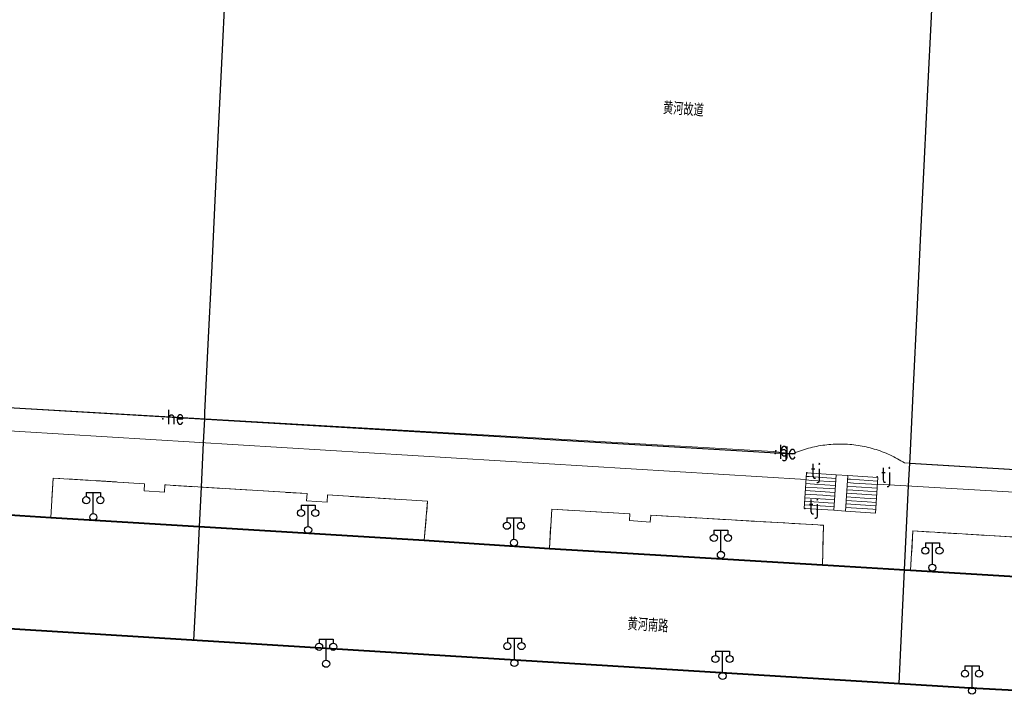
# Model space of a CAD drawing. Extents: x 39527407 to 39530665, y 3786466 to 3790957.
# Tile 69 of 113: x 39528076 to 39528216, y 3790161 to 3790257. Entities that reach past the tile are written whole.
import ezdxf
from ezdxf.enums import TextEntityAlignment as Align

# ---------------------------------------------------------------- set-up
doc = ezdxf.new("R2010")
doc.units = 0
doc.header["$PDSIZE"] = 0.2
doc.linetypes.add('X0', pattern=[4, 3, -1])
doc.layers.get('0').update_dxf_attribs({"linetype": 'CONTINUOUS'})
for name, color, linetype in [('DLSS', 4, 'CONTINUOUS'), ('DMTZ', 3, 'CONTINUOUS'), ('JCDL_JMDD_F', 231, 'CONTINUOUS'), ('JCDL_SXX_F', 5, 'CONTINUOUS'), ('JCDL_ZBM', 3, 'CONTINUOUS'), ('SXSS', 5, 'CONTINUOUS'), ('zdh', 7, 'CONTINUOUS'), ('断面线', 2, 'CONTINUOUS')]:
    doc.layers.add(name, color=color, linetype=linetype)
for name, color, linetype, lineweight in [('JCDL_JMDX', 1, 'CONTINUOUS', 0), ('JCDL_SXX', 5, 'CONTINUOUS', 0), ('JCDL_ZBX_F', 7, 'CONTINUOUS', 0), ('TEXTL_ZJ', 7, 'CONTINUOUS', 0)]:
    doc.layers.add(name, color=color, linetype=linetype, lineweight=lineweight)
doc.styles.add('HZ', font='rs', dxfattribs={"width": 0.8, "bigfont": 'hztxt'})
doc.linetypes.add('10422', pattern='A,2,[150,AAA.SHX,S=1,R=0,X=0,Y=1],2,[177,AAA.SHX,S=1,R=0,X=0,Y=0.8],1e-09', length=4)
doc.linetypes.add('X65', pattern='A,1,[158,symbolx.shx,S=1,R=0,X=0,Y=0],2,[151,symbolx.shx,S=1,R=0,X=0,Y=3],2,[145,symbolx.shx,S=1,R=0,X=0,Y=0],0,[158,symbolx.shx,S=1,R=0,X=0,Y=0],2,[151,symbolx.shx,S=1,R=0,X=0,Y=3],2,[158,symbolx.shx,S=1,R=0,X=0,Y=0],0.5,-0.5,[146,symbolx.shx,S=1,R=0,X=0,Y=0],-0.5,0.5,[151,symbolx.shx,S=1,R=0,X=0,Y=3],1', length=12)

# ---------------------------------------------------------------- blocks, each defined once
blk = doc.blocks.new('3521000')
at = {"color": 0}
for p, q in [((-1, 3.5), (1, 3.5)), ((0, 0.5), (0, 3.5))]:
    blk.add_line(p, q, dxfattribs=at)
at = {"color": 0, "linetype": 'Continuous', "flags": 128}
for points in [[(-1, 3.5), (-1, 2.9)], [(1, 3.5), (1, 2.9)]]:
    blk.add_lwpolyline(points, dxfattribs=at)
at = {"color": 0}
for centre in [(-1, 2.4), (1, 2.4), (0, 0)]:
    blk.add_circle(centre, 0.5, dxfattribs=at)

msp = doc.modelspace()

# ---------------------------------------------------------------- linework, layer by layer
at = {"layer": 'DLSS', "linetype": 'Continuous', "lineweight": 40, "elevation": -38.58}
for points in [[(39527826.23647, 3790202.0584), (39527826.75947, 3790202.00841), (39527866.86646, 3790199.2024), (39527878.43146, 3790198.2564), (39527938.00847, 3790195.06641), (39527949.40647, 3790194.25741), (39528001.39246, 3790191.13541), (39528013.43647, 3790190.30441), (39528064.68647, 3790187.19141), (39528076.23647, 3790186.44819)], [(39528076.23647, 3790186.44819), (39528080.64646, 3790186.16441), (39528133.47846, 3790182.95641), (39528151.18947, 3790181.80141), (39528189.82147, 3790179.47441), (39528202.30547, 3790178.70441), (39528256.17546, 3790175.47641), (39528266.21547, 3790175.0434), (39528266.47972, 3790175.03271), (39528276.78347, 3790174.57741), (39528295.43146, 3790174.35241), (39528314.72347, 3790174.36041), (39528326.23647, 3790174.44792)], [(39528039.25147, 3790172.72141), (39528076.23647, 3790170.37703)], [(39528076.23647, 3790170.37703), (39528123.44446, 3790167.46641)], [(39528123.44446, 3790167.46641), (39528209.94247, 3790162.10441)], [(39528209.94247, 3790162.10441), (39528230.20447, 3790161.01041)]]:
    msp.add_lwpolyline(points, dxfattribs=at)
at = {"layer": 'DMTZ', "linetype": '10422', "flags": 128}
msp.add_lwpolyline([(39528202.18499, 3790193.84305), (39528277.34746, 3790189.32841), (39528277.56083, 3790190.37732), (39528277.80367, 3790191.04888), (39528278.41028, 3790192.13982), (39528279.09752, 3790192.9605), (39528280.06498, 3790193.74926), (39528281.00727, 3790194.25711), (39528281.33946, 3790194.38841), (39528302.29065, 3790194.11295), (39528303.39149, 3790193.97535), (39528304.88966, 3790193.33821), (39528306.0608, 3790192.48691), (39528306.91771, 3790191.55304), (39528307.66539, 3790190.31318), (39528308.20463, 3790188.58758), (39528308.23247, 3790188.40841), (39528326.23647, 3790188.70079), (39528465.80847, 3790190.96741), (39528467.69222, 3790191.96904), (39528468.68664, 3790192.35739), (39528469.45055, 3790192.59751), (39528473.40704, 3790193.11592), (39528474.73863, 3790193.03146), (39528476.31645, 3790192.76088), (39528477.85226, 3790192.30923), (39528480.03216, 3790191.30623), (39528481.50779, 3790190.4561)], dxfattribs=at)
at = {"layer": 'JCDL_JMDX', "color": 6, "linetype": 'Continuous', "lineweight": 0, "elevation": -38.58}
for points in [[(39528191.75083, 3790192.21478), (39528191.424, 3790187.19149), (39528187.22946, 3790187.46441), (39528187.55631, 3790192.48769), (39528191.75083, 3790192.21478)], [(39528187.55631, 3790192.48769), (39528187.22946, 3790187.46441)], [(39528187.94308, 3790191.95806), (39528187.52363, 3790191.98536)], [(39528191.71815, 3790191.71245), (39528187.94308, 3790191.95806)], [(39528191.75083, 3790192.21478), (39528191.424, 3790187.19149)], [(39528191.75083, 3790192.21478), (39528191.424, 3790187.19149), (39528193.10045, 3790187.08242), (39528193.42729, 3790192.10569), (39528191.75083, 3790192.21478)], [(39528197.66932, 3790191.82968), (39528197.34249, 3790186.80641), (39528193.10045, 3790187.08242), (39528193.42729, 3790192.10569), (39528197.66932, 3790191.82968)], [(39528193.42729, 3790192.10569), (39528193.10045, 3790187.08242)], [(39528197.66932, 3790191.82968), (39528197.34249, 3790186.80641)], [(39528189.10339, 3790190.36921), (39528187.42557, 3790190.47838)], [(39528188.71662, 3790190.89883), (39528187.45826, 3790190.9807)], [(39528188.32985, 3790191.42845), (39528187.49094, 3790191.48303)], [(39528191.68547, 3790191.21012), (39528188.32985, 3790191.42845)], [(39528191.65278, 3790190.70779), (39528188.71662, 3790190.89883)], [(39528194.60185, 3790190.51591), (39528193.32924, 3790190.59871)], [(39528194.21033, 3790191.04583), (39528193.36193, 3790191.10104)], [(39528193.81881, 3790191.57576), (39528193.39461, 3790191.60336)], [(39528197.63663, 3790191.32736), (39528193.81881, 3790191.57576)], [(39528197.60395, 3790190.82503), (39528194.21033, 3790191.04583)], [(39528197.57127, 3790190.3227), (39528194.60185, 3790190.51591)], [(39528189.87692, 3790189.30997), (39528187.3602, 3790189.47372)], [(39528189.49016, 3790189.83959), (39528187.39289, 3790189.97605)], [(39528191.6201, 3790190.20546), (39528189.10339, 3790190.36921)], [(39528191.58742, 3790189.70313), (39528189.49016, 3790189.83959)], [(39528191.55473, 3790189.20081), (39528189.87692, 3790189.30997)], [(39528195.77641, 3790188.92613), (39528193.23119, 3790189.09173)], [(39528195.38489, 3790189.45605), (39528193.26387, 3790189.59405)], [(39528194.99337, 3790189.98598), (39528193.29656, 3790190.09638)], [(39528197.53859, 3790189.82038), (39528194.99337, 3790189.98598)], [(39528197.5059, 3790189.31805), (39528195.38489, 3790189.45605)], [(39528191.03723, 3790187.72111), (39528187.26215, 3790187.96674)], [(39528190.65046, 3790188.25073), (39528187.29483, 3790188.46907)], [(39528190.26369, 3790188.78035), (39528187.32752, 3790188.9714)], [(39528191.52205, 3790188.69848), (39528190.26369, 3790188.78035)], [(39528191.48937, 3790188.19615), (39528190.65046, 3790188.25073)], [(39528191.45668, 3790187.69382), (39528191.03723, 3790187.72111)], [(39528196.55945, 3790187.86627), (39528193.16582, 3790188.08707)], [(39528196.16793, 3790188.3962), (39528193.1985, 3790188.5894)], [(39528197.47322, 3790188.81572), (39528195.77641, 3790188.92613)], [(39528197.44054, 3790188.3134), (39528196.16793, 3790188.3962)], [(39528197.40785, 3790187.81107), (39528196.55945, 3790187.86627)], [(39528191.424, 3790187.19149), (39528187.22946, 3790187.46441)], [(39528197.34249, 3790186.80641), (39528193.10045, 3790187.08242)], [(39528196.95097, 3790187.33634), (39528193.13313, 3790187.58475)], [(39528197.37517, 3790187.30874), (39528196.95097, 3790187.33634)]]:
    msp.add_lwpolyline(points, dxfattribs=at)
at = {"layer": 'JCDL_SXX', "linetype": 'X65', "lineweight": 0, "elevation": -38.58}
for points in [[(39527916.10847, 3790210.91541), (39528076.23647, 3790201.65872)], [(39528076.23647, 3790201.65872), (39528182.87046, 3790195.49441), (39528185.61747, 3790195.1704), (39528185.88914, 3790195.28616), (39528186.16297, 3790195.39674), (39528186.4387, 3790195.50251), (39528186.71624, 3790195.60342), (39528186.9955, 3790195.69945), (39528187.27641, 3790195.79056), (39528187.55887, 3790195.87674), (39528187.84279, 3790195.95795), (39528188.1281, 3790196.03417), (39528188.4147, 3790196.10538), (39528188.70251, 3790196.17155), (39528188.99143, 3790196.23267), (39528189.28138, 3790196.2887), (39528189.57226, 3790196.33965), (39528189.864, 3790196.38549), (39528190.15649, 3790196.4262), (39528190.44965, 3790196.46178), (39528190.7434, 3790196.49222), (39528191.03763, 3790196.5175), (39528191.33225, 3790196.53761), (39528191.62719, 3790196.55256), (39528191.92234, 3790196.56233), (39528192.21762, 3790196.56693), (39528192.51293, 3790196.56635), (39528192.80819, 3790196.56059), (39528192.86646, 3790196.55841), (39528193.1033, 3790196.54965), (39528193.39818, 3790196.53355), (39528193.69272, 3790196.51227), (39528193.98685, 3790196.48583), (39528194.28047, 3790196.45424), (39528194.57349, 3790196.41751), (39528194.86582, 3790196.37564), (39528195.15737, 3790196.32865), (39528195.44806, 3790196.27656), (39528195.73778, 3790196.21938), (39528196.02646, 3790196.15713), (39528196.314, 3790196.08983), (39528196.60032, 3790196.01749), (39528196.88533, 3790195.94015), (39528197.16893, 3790195.85782), (39528197.45105, 3790195.77053), (39528197.73159, 3790195.67831), (39528198.01048, 3790195.58118), (39528198.28762, 3790195.47918), (39528198.56292, 3790195.37233), (39528198.83632, 3790195.26067), (39528199.10771, 3790195.14424), (39528199.37702, 3790195.02306), (39528199.64416, 3790194.89719), (39528199.90905, 3790194.76664), (39528200.17162, 3790194.63148), (39528200.43177, 3790194.49173), (39528200.68943, 3790194.34743), (39528200.94453, 3790194.19865), (39528201.19697, 3790194.04541), (39528201.44646, 3790193.88741), (39528277.34746, 3790189.32841)]]:
    msp.add_lwpolyline(points, dxfattribs=at)
at = {"layer": 'JCDL_SXX', "linetype": 'Continuous', "lineweight": 0, "elevation": -38.58}
for points in [[(39527912.14946, 3790208.4284), (39528076.23647, 3790198.35725)], [(39528076.23647, 3790198.35725), (39528187.4939, 3790191.52861)], [(39528197.60869, 3790190.8978), (39528275.06456, 3790186.33882)]]:
    msp.add_lwpolyline(points, dxfattribs=at)
at = {"layer": 'JCDL_SXX_F', "linetype": 'Continuous', "lineweight": 0, "elevation": -38.58}
for points in [[(39527912.14946, 3790208.4284), (39528076.23647, 3790198.35725)], [(39528076.23647, 3790198.35725), (39528187.4939, 3790191.52861)], [(39528197.6087, 3790190.8978), (39528275.06456, 3790186.33882)]]:
    msp.add_lwpolyline(points, dxfattribs=at)
at = {"layer": 'JCDL_ZBM', "linetype": 'Continuous', "lineweight": 0, "elevation": -38.58}
for points in [[(39528080.64646, 3790186.16441), (39528080.95047, 3790191.74941), (39528093.91664, 3790190.95632), (39528093.85447, 3790189.93342), (39528096.71746, 3790189.7594), (39528096.77746, 3790190.78241), (39528116.91047, 3790189.54642), (39528116.84324, 3790188.52362), (39528119.76547, 3790188.3314), (39528119.79946, 3790189.35641), (39528133.96147, 3790188.48341), (39528133.47846, 3790182.95641), (39528080.64646, 3790186.16441)], [(39528151.18947, 3790181.80141), (39528151.51647, 3790187.33441), (39528162.57552, 3790186.6976), (39528162.50747, 3790185.73741), (39528165.45647, 3790185.52841), (39528165.52453, 3790186.4886), (39528189.99946, 3790185.07542), (39528189.82147, 3790179.47441), (39528151.18947, 3790181.80141)], [(39528256.17546, 3790175.47641), (39528202.30547, 3790178.70441), (39528202.6388, 3790184.26724), (39528229.08191, 3790182.68271)]]:
    msp.add_lwpolyline(points, dxfattribs=at)
at = {"layer": 'JCDL_ZBX_F', "color": 114, "linetype": 'X0', "lineweight": 0, "true_color": 0x009944, "elevation": -38.58}
for points in [[(39528133.47846, 3790182.95641), (39528133.96147, 3790188.48341), (39528119.79946, 3790189.35641), (39528119.76547, 3790188.3314), (39528116.84324, 3790188.52362), (39528116.91047, 3790189.54642), (39528096.77746, 3790190.78241), (39528096.71748, 3790189.7594), (39528093.85447, 3790189.93342), (39528093.91664, 3790190.95632), (39528080.95047, 3790191.74941), (39528080.64646, 3790186.16441)], [(39528151.18947, 3790181.80141), (39528151.51647, 3790187.33441), (39528162.57552, 3790186.6976), (39528162.50747, 3790185.73741), (39528165.45647, 3790185.52841), (39528165.52453, 3790186.4886), (39528189.99946, 3790185.07542), (39528189.82147, 3790179.47441)], [(39528295.43146, 3790174.35241), (39528295.49346, 3790178.8134), (39528292.09121, 3790178.98006), (39528288.68918, 3790179.15105), (39528285.28736, 3790179.32605), (39528281.88574, 3790179.50505), (39528279.88746, 3790179.61241), (39528278.48434, 3790179.68805), (39528275.08315, 3790179.87506), (39528271.68218, 3790180.06607), (39528268.28146, 3790180.26141), (39528253.19118, 3790181.20297), (39528253.15047, 3790180.22041), (39528251.17146, 3790180.30241), (39528251.21217, 3790181.28497), (39528231.95987, 3790182.5007), (39528231.89646, 3790181.4974), (39528229.01846, 3790181.67941), (39528229.08191, 3790182.68271), (39528202.6388, 3790184.26724), (39528202.30547, 3790178.70441)]]:
    msp.add_lwpolyline(points, dxfattribs=at)
at = {"layer": 'SXSS', "linetype": '10422', "flags": 128}
msp.add_lwpolyline([(39527916.10847, 3790210.91541), (39528076.23647, 3790201.65872), (39528185.61747, 3790195.1704)], dxfattribs=at)
at = {"layer": 'zdh'}
for p in [(39528096.50647, 3790200.13641, -2.067), (39528183.12847, 3790195.20741, -2.026), (39528183.24647, 3790195.62341, -3.192), (39528187.64047, 3790192.49241, -2.06), (39528197.57847, 3790191.93741, -2.045), (39528187.35447, 3790187.45341, 0.441)]:
    msp.add_point(p, dxfattribs=at)
at = {"layer": '断面线', "color": 1, "elevation": -38.58, "flags": 128}
for points in [[(39528100.89639, 3790168.76414), (39528100.89639, 3790168.76414), (39528101.28985, 3790176.89619), (39528101.6765, 3790184.88745), (39528101.94636, 3790190.46509), (39528102.25096, 3790196.76056), (39528102.41474, 3790200.1454), (39528102.45683, 3790201.01535), (39528102.92564, 3790210.70466), (39528103.41328, 3790220.78339), (39528103.90786, 3790231.00535), (39528104.38941, 3790240.95804), (39528104.84912, 3790250.45929), (39528105.36317, 3790261.08357), (39528105.79379, 3790269.98357), (39528106.25981, 3790279.6154), (39528106.54693, 3790285.54963), (39528106.56582, 3790285.94), (39528106.73091, 3790289.35217), (39528107.07103, 3790296.38162), (39528107.12973, 3790297.59491), (39528107.5722, 3790306.73981), (39528107.67665, 3790308.89855), (39528108.05983, 3790316.81816)], [(39528200.67714, 3790162.67877), (39528200.67788, 3790162.69423), (39528201.06845, 3790170.76656), (39528201.45506, 3790178.75686), (39528202.02989, 3790190.63757), (39528202.18499, 3790193.84305), (39528202.22525, 3790194.67518), (39528202.71168, 3790204.72867), (39528203.22093, 3790215.2539), (39528203.71353, 3790225.43488), (39528204.27006, 3790236.93739), (39528204.74475, 3790246.74819), (39528205.24094, 3790257.00341), (39528205.75108, 3790267.54703), (39528206.29929, 3790278.8774), (39528206.34515, 3790279.52165), (39528206.50356, 3790283.09939), (39528206.77285, 3790288.66495), (39528206.8349, 3790289.94741), (39528207.17805, 3790297.03967), (39528207.28353, 3790299.2197)]]:
    msp.add_lwpolyline(points, dxfattribs=at)

# ---------------------------------------------------------------- block references
at = {"layer": 'JCDL_JMDD_F'}
for p in [(39528086.65046, 3790186.21942, -38.58), (39528117.05546, 3790184.40341, -38.58), (39528146.17546, 3790182.6024, -38.58), (39528175.46247, 3790180.87841, -38.58), (39528205.38947, 3790179.07641, -38.58), (39528119.60146, 3790165.47241, -38.58), (39528146.24446, 3790165.5744, -38.58), (39528175.69047, 3790163.74642, -38.58), (39528210.99647, 3790161.66442, -38.58)]:
    msp.add_blockref('3521000', p, dxfattribs=at)

# ---------------------------------------------------------------- texts
at = {"layer": 'TEXTL_ZJ', "style": 'HZ', "width": 0.8}
for s, rotation, p in [('黄河故道', -3.9523367, (39528167.18319, 3790242.7279, -38.58)), ('黄河南路', -3.6701259, (39528162.17825, 3790169.71353, -38.58))]:
    msp.add_text(s, height=1.8, rotation=rotation, dxfattribs=at).set_placement(p, align=Align.BOTTOM_LEFT)
at = {"layer": 'zdh', "style": 'HZ', "width": 0.8}
for s, p in [('he', (39528097.00647, 3790199.38641, -2.067)), ('he', (39528183.62847, 3790194.45741, -2.026)), ('g', (39528183.74647, 3790194.87341, -3.192)), ('tj', (39528188.14047, 3790191.74241, -2.06)), ('tj', (39528198.07847, 3790191.18741, -2.045)), ('tj', (39528187.85447, 3790186.70341, 0.441))]:
    msp.add_text(s, height=2, dxfattribs=at).set_placement(p)

doc.saveas('drawing.dxf')
